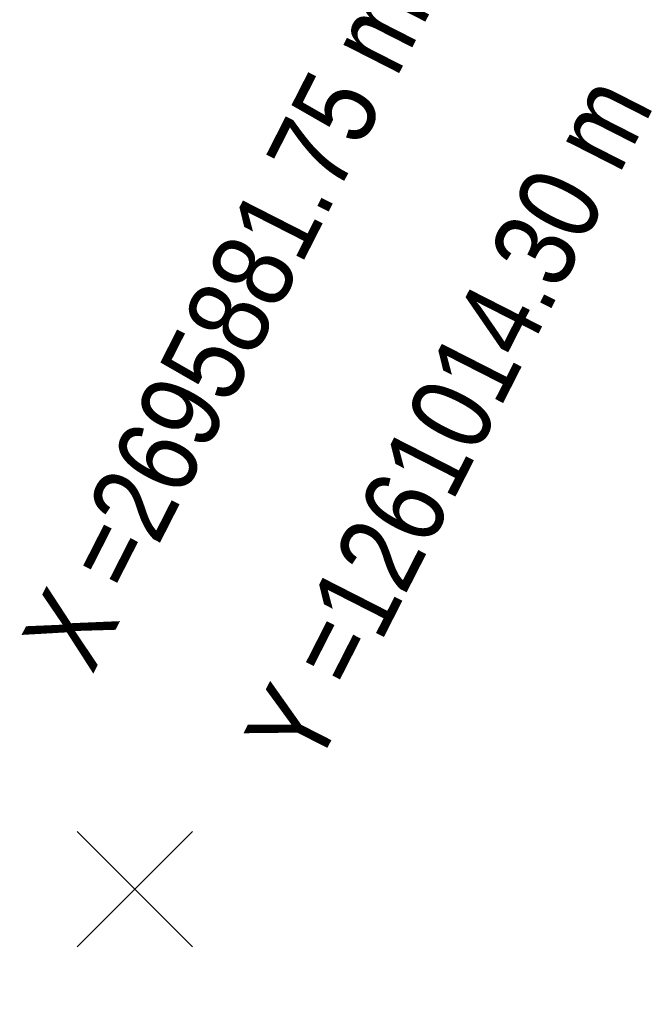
# Model space of a CAD drawing. Header units: metres. Extents: x 2695833.6 to 2695883.3, y 1261007.3 to 1261025.8.
# Tile 13 of 13: x 2695881.4 to 2695883.3, y 1261013.9 to 1261017. Entities that reach past the tile are written whole.
import ezdxf

# ---------------------------------------------------------------- set-up
doc = ezdxf.new("R2010")
doc.units = ezdxf.units.M
doc.linetypes.add('AUSGEZOGEN', pattern=[0])
doc.layers.add('Standard', color=7, linetype='AUSGEZOGEN', lineweight=13)
doc.styles.add('ARIAL', font='arial.ttf')

# ---------------------------------------------------------------- blocks, each defined once
blk = doc.blocks.new('NSY100')
at = {"color": 0, "linetype": 'ByBlock', "lineweight": -2}
for p, q in [((0, 0.025), (0, -0.025)), ((-0.025, 0), (0.025, 0))]:
    blk.add_line(p, q, dxfattribs=at)
blk = doc.blocks.new('SYMBOL_1')
at = {"layer": 'Standard', "color": 7, "linetype": 'AUSGEZOGEN', "lineweight": 25, "transparency": 33554687, "xscale": 9.999999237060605, "yscale": 9.999999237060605, "zscale": 9.999999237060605, "rotation": 45}
blk.add_blockref('NSY100', (26.75, 14.3), dxfattribs=at)
at = {"layer": 'Standard', "color": 7, "linetype": 'AUSGEZOGEN', "lineweight": 25, "transparency": 33554687, "char_height": 0.25, "attachment_point": 7, "rotation": 63, "style": 'ARIAL'}
for s, insert, width in [('\\W0.83;X =2695881.75 m', (26.6226, 14.954), 2.89125), ('\\W0.83;Y =1261014.30 m', (27.3065, 14.6576), 2.92975)]:
    blk.add_mtext(s, dxfattribs=dict(at, insert=insert, width=width))

msp = doc.modelspace()

# ---------------------------------------------------------------- block references
at = {"layer": 'Standard', "color": 7, "linetype": 'AUSGEZOGEN', "lineweight": 25, "transparency": 33554687}
msp.add_blockref('SYMBOL_1', (2695855, 1261000), dxfattribs=at)

doc.saveas('drawing.dxf')
